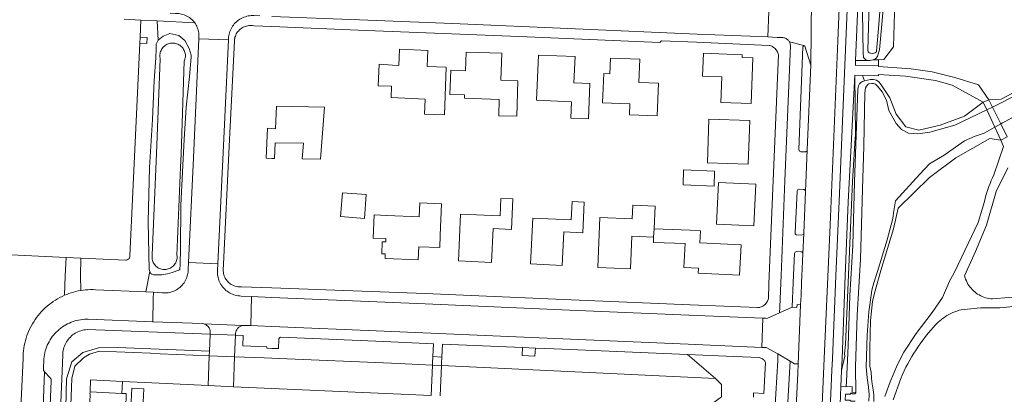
# Model space of a CAD drawing. Header units: metres. Extents: x 89888 to 94270, y 464165 to 468904.
# Tile 129 of 256: x 91811 to 92048, y 466472 to 466562. Entities that reach past the tile are written whole.
import ezdxf

# ---------------------------------------------------------------- set-up
doc = ezdxf.new("R2010")
doc.units = ezdxf.units.M
for name, color, linetype, lineweight in [('B_BEBOUWINGSGRENS_0', 251, 'CONTINUOUS', 13), ('B_TUSSENMUUR_0', 251, 'CONTINUOUS', 13), ('G_GRENS_ALGEMEEN_0', 251, 'CONTINUOUS', 13), ('K_KUNSTWERKGRENS_0', 251, 'CONTINUOUS', 13), ('K_KUNSTWERKGRENS_1', 251, 'CONTINUOUS', 13), ('T_CULTUURGRENS_0', 251, 'CONTINUOUS', 13), ('V_WEGGRENS_0', 251, 'CONTINUOUS', 13), ('W_WALBESCHERMING_LIJN_0', 251, 'CONTINUOUS', 13), ('W_WALBESCHERMING_LIJN_1', 251, 'CONTINUOUS', 13), ('W_WATERGRENS_0', 251, 'CONTINUOUS', 13)]:
    doc.layers.add(name, color=color, linetype=linetype, lineweight=lineweight)

# ---------------------------------------------------------------- blocks, each defined once
blk = doc.blocks.new('OGT_BLOK3_ACAD_1_FMEBLOCK23')
at = {"layer": 'B_BEBOUWINGSGRENS_0'}
blk.add_line((-5.48, 0.98), (-6.36, 1.03), dxfattribs=at)
blk.add_lwpolyline([(-6.36, -6.15), (-5.68, -6.18), (-5.5, -2.44), (1.29, -2.49), (0.99, -6.28), (5.36, -6.38), (6.36, 6.17), (-5.22, 6.38), (-5.48, 0.98)], dxfattribs=at)

msp = doc.modelspace()

# ---------------------------------------------------------------- linework, layer by layer
at = {"layer": 'B_BEBOUWINGSGRENS_0'}
for p, q in [((91987.54, 466552.43), (91984.97, 466552.53)), ((91828.24, 466472.11), (91835.92, 466471.78))]:
    msp.add_line(p, q, dxfattribs=at)
for points in [[(91897.52, 466545.74), (91900.72, 466545.62), (91900.62, 466542.88), (91908.76, 466542.55), (91908.62, 466538.93), (91913.4, 466538.75), (91913.85, 466550.17), (91909.3, 466550.35), (91909.45, 466554.25), (91902.6, 466554.52), (91902.45, 466550.6), (91900.92, 466550.66)], [(91918.44, 466549.33), (91914.94, 466549.45), (91914.73, 466543.65), (91918.23, 466543.52), (91918.2, 466542.72), (91926.6, 466542.42), (91926.46, 466538.54), (91930.78, 466538.39), (91931.08, 466546.95), (91927, 466547.09), (91927.23, 466553.54), (91918.6, 466553.84), (91918.44, 466549.33)], [(91948, 466537.81), (91948.36, 466546.28), (91944.52, 466546.44), (91944.79, 466552.74), (91935.98, 466553.11), (91935.52, 466542.24)], [(91951.43, 466541.66), (91957.95, 466541.4), (91957.85, 466538.78), (91964.56, 466538.51), (91964.87, 466546.35), (91960.16, 466546.54), (91960.38, 466552.13), (91953.29, 466552.41), (91953.14, 466548.62)], [(91984.97, 466552.53), (91984.99, 466553.17), (91975.65, 466553.56), (91975.42, 466548.03), (91976.58, 466547.98), (91980.1, 466547.85), (91979.87, 466541.73), (91987.14, 466541.47), (91987.54, 466552.43)], [(91900.92, 466550.66), (91897.72, 466550.91), (91897.52, 466545.74)], [(91953.14, 466548.62), (91951.71, 466548.67), (91951.43, 466541.66)], [(91935.52, 466542.24), (91943.97, 466541.88), (91943.8, 466537.98), (91948, 466537.81)], [(91976.59, 466527.23), (91986.43, 466526.87), (91986.82, 466537.35), (91976.98, 466537.72), (91976.59, 466527.23)], [(91871.9, 466535.46), (91870.93, 466535.51), (91870.59, 466528.35), (91871.9, 466528.28)], [(91978.34, 466525.21), (91970.89, 466525.5), (91970.75, 466521.92), (91978.21, 466521.63), (91978.34, 466525.21)], [(91978.82, 466512.44), (91987.78, 466512.03), (91988.24, 466522.05), (91979.27, 466522.45), (91978.82, 466512.44)], [(91888.47, 466514.27), (91894.22, 466513.85), (91894.64, 466519.6), (91888.9, 466520.03), (91888.47, 466514.27)], [(91899.54, 466514.56), (91896.52, 466514.67), (91896.28, 466509.09), (91899.32, 466509.03), (91899.29, 466508.2), (91898.44, 466508.23), (91898.33, 466505.32), (91899.18, 466505.29), (91899.13, 466504.18), (91907.11, 466503.87), (91907.23, 466507.03), (91912.29, 466506.83), (91912.4, 466509.83), (91912.7, 466517.35), (91907.47, 466517.56), (91907.34, 466514.25), (91899.54, 466514.56)], [(91916.79, 466503.61), (91924.76, 466503.26), (91925.11, 466511.39), (91929.54, 466511.19), (91929.86, 466518.53), (91926.96, 466518.66), (91926.78, 466514.44), (91917.28, 466514.85), (91916.79, 466503.61)], [(91934.1, 466502.91), (91941.74, 466502.53), (91942.14, 466510.6), (91946.66, 466510.37), (91947.02, 466517.73), (91944.12, 466517.88), (91943.9, 466513.47), (91934.65, 466513.93), (91934.1, 466502.91)], [(91963.85, 466511.35), (91964.08, 466516.81), (91958.65, 466517.04), (91958.51, 466513.71), (91950.75, 466514.04), (91950.24, 466502.01), (91958.1, 466501.68), (91958.43, 466509.6), (91963.69, 466509.37)], [(91974.82, 466507.97), (91974.96, 466510.88), (91972.47, 466510.99), (91963.85, 466511.35)], [(91963.69, 466509.37), (91963.67, 466508.07), (91971.25, 466507.78), (91970.96, 466502.05), (91974.46, 466501.88), (91974.4, 466500.68), (91984.35, 466500.19), (91984.71, 466507.48), (91974.82, 466507.97)], [(91829.07, 466445.15), (91829.68, 466457.6), (91828.86, 466457.66), (91829.02, 466461.17), (91827.84, 466461.22), (91828.29, 466471.69), (91828.22, 466471.7), (91828.24, 466472.11)], [(91835.92, 466471.78), (91836.96, 466471.74), (91836.81, 466468.25), (91838.08, 466468.19), (91838.29, 466473.02), (91841.15, 466472.89), (91840.95, 466468.07), (91842.2, 466468.02), (91849.58, 466467.66), (91849.34, 466460.29), (91849.22, 466457.56)]]:
    msp.add_lwpolyline(points, dxfattribs=at)
at = {"layer": 'B_TUSSENMUUR_0'}
msp.add_line((91963.69, 466509.37), (91963.85, 466511.35), dxfattribs=at)
at = {"layer": 'G_GRENS_ALGEMEEN_0'}
msp.add_lwpolyline([(92044.2, 466542.39), (92047.17, 466542.52), (92055.93, 466547.2), (92059.96, 466549.16), (92063.05, 466549.96), (92065.45, 466549.99)], dxfattribs=at)
at = {"layer": 'K_KUNSTWERKGRENS_0'}
for p, q in [((92008.49, 466469.16), (92008.67, 466473.38)), ((92008.67, 466473.38), (92009.95, 466473.39))]:
    msp.add_line(p, q, dxfattribs=at)
for points in [[(92011.29, 466471.65), (92011.29, 466471.85), (92010.99, 466471.84), (92010.99, 466471.58), (92009.76, 466471.59), (92009.73, 466470.18), (92010.94, 466470.16), (92010.93, 466470.02), (92011.05, 466470.02), (92011.05, 466469.87), (92012.14, 466469.87)], [(92012.3, 466472.02), (92011.39, 466472.03), (92011.39, 466473.38), (92009.95, 466473.39)], [(92012.3, 466472.02), (92012.31, 466471.85), (92012.14, 466471.85), (92012.14, 466471.66), (92011.29, 466471.65)]]:
    msp.add_lwpolyline(points, dxfattribs=at)
at = {"layer": 'K_KUNSTWERKGRENS_1'}
for p, q in [((92042.88, 466541.76), (92044.2, 466542.39)), ((92042.88, 466541.76), (92043.72, 466539.95)), ((92045.09, 466540.6), (92044.2, 466542.39)), ((92047.08, 466536.56), (92045.09, 466540.6)), ((92043.72, 466539.95), (92045.66, 466535.75)), ((92045.66, 466535.75), (92047.11, 466532.62)), ((92048.62, 466533.47), (92047.08, 466536.56)), ((92048.62, 466533.47), (92047.11, 466532.62)), ((91856.91, 466480.83), (91856.62, 466473.64)), ((91856.91, 466480.83), (91862.98, 466480.58)), ((91862.69, 466473.37), (91862.98, 466480.58)), ((91910.58, 466479.14), (91910.56, 466478.59)), ((91910.65, 466480.6), (91910.58, 466479.14)), ((91910.65, 466480.6), (91912.8, 466480.51)), ((91912.7, 466478.5), (91912.73, 466479.07)), ((91912.73, 466479.07), (91912.8, 466480.51)), ((91910.56, 466478.59), (91910.22, 466471.25)), ((91912.37, 466471.16), (91912.7, 466478.5))]:
    msp.add_line(p, q, dxfattribs=at)
at = {"layer": 'T_CULTUURGRENS_0'}
for p, q in [((91844.64, 466556.7), (91844.35, 466561.35)), ((92016.36, 466551.94), (92017.69, 466551.99)), ((91841.68, 466496.15), (91842.6, 466501.05)), ((91910.58, 466479.14), (91910.56, 466478.59)), ((91971.85, 466481.11), (91978.51, 466475.35))]:
    msp.add_line(p, q, dxfattribs=at)
for points in [[(92019.34, 466569.56), (92017.93, 466554.38), (92017.82, 466553.87), (92017.66, 466553.35)], [(92015.12, 466551.8), (92014.62, 466552.09), (92014.14, 466552.55), (92014.02, 466553.59), (92013.9, 466563.45)], [(91844.64, 466556.7), (91845.81, 466557.64), (91847.4, 466558.28), (91849.59, 466557.8), (91851.04, 466556.61), (91852.07, 466554.71), (91852.55, 466553.13), (91852.52, 466552.65), (91852.13, 466547.96), (91851.36, 466540.56), (91850.89, 466532.82), (91850.45, 466525.02), (91850.07, 466516.91), (91849.97, 466506.64), (91849.92, 466502.84), (91849.81, 466501.59), (91849.57, 466501.39), (91848.01, 466500.84), (91847.39, 466500.65), (91846.86, 466500.49), (91845.48, 466500.24), (91844.2, 466500.25), (91844, 466500.26), (91843.49, 466500.29), (91843.06, 466500.4), (91842.82, 466500.57), (91842.6, 466501.05)], [(91842.6, 466501.05), (91842.43, 466501.59), (91842.21, 466513.01), (91842.52, 466526.1), (91843.24, 466537.6), (91843.66, 466547.03), (91844.04, 466552.47), (91844.16, 466554.53), (91844.13, 466555.75), (91844.64, 466556.7)], [(92017.66, 466553.35), (92017.48, 466552.8), (92017.08, 466552.3), (92016.83, 466552.12), (92016.36, 466551.94)], [(92012.23, 466551.78), (92013.17, 466551.82), (92015.12, 466551.8)], [(92016.36, 466551.94), (92015.7, 466551.82), (92015.12, 466551.8)], [(92014.39, 466546.93), (92015.82, 466547.21), (92016.53, 466547.23), (92017.23, 466547.05), (92017.82, 466546.7), (92018.21, 466546.24), (92020.41, 466542.81), (92021.95, 466538.87), (92024.26, 466535.84), (92027.44, 466535.07), (92032.57, 466536.28), (92038.36, 466538.42), (92042.88, 466541.76)], [(92047.11, 466532.62), (92044.44, 466533.05), (92036.31, 466528.39), (92029.99, 466523.64), (92022.48, 466516.3), (92021.33, 466511.32), (92018.28, 466501.32), (92016.73, 466495.86), (92016.29, 466493.85), (92015.79, 466489.27), (92015.66, 466482.55), (92015.67, 466478.31), (92015.93, 466476.88), (92016.04, 466475.32), (92016.21, 466474.03), (92016.43, 466472.61), (92016.58, 466471.42), (92016.61, 466469.95), (92016.6, 466469.82)], [(91821.28, 466425.13), (91821.64, 466434.1), (91822.62, 466475.27), (91823.9, 466479.39), (91826.55, 466481.59), (91830.29, 466482.74), (91834.86, 466482.81), (91856.95, 466481.94)]]:
    msp.add_lwpolyline(points, dxfattribs=at)
at = {"layer": 'V_WEGGRENS_0'}
for p, q in [((92001.42, 466550.66), (92001.64, 466566.7)), ((91836.44, 466561.71), (91840.49, 466561.54)), ((91991.16, 466557.47), (91991.39, 466563.58)), ((91840.28, 466557.39), (91840.49, 466561.54)), ((91840.49, 466561.54), (91844.35, 466561.35)), ((91844.35, 466561.35), (91853.39, 466560.9)), ((91840.2, 466556), (91840.28, 466557.39)), ((91854.37, 466557.05), (91861.49, 466556.76)), ((91993.37, 466557.38), (91991.16, 466557.47)), ((91996.34, 466556.26), (91999.74, 466555.38)), ((92001.42, 466550.66), (92000.57, 466530.31)), ((92012.18, 466550.64), (92012.23, 466551.78)), ((92017.73, 466550.72), (92012.18, 466550.64)), ((92017.69, 466551.99), (92017.73, 466550.72)), ((92017.73, 466550.38), (92017.73, 466550.72)), ((92013.89, 466548.23), (92012.05, 466548.29)), ((92014.39, 466546.93), (92013.89, 466548.23)), ((92035.43, 466545.89), (92042.88, 466541.76)), ((92000.17, 466520.33), (92000.57, 466530.31)), ((91999.53, 466505.31), (91999.75, 466510.31)), ((91822.48, 466504.45), (91826.04, 466504.29)), ((91851.91, 466503.22), (91858.95, 466502.91)), ((91843.47, 466496.07), (91841.68, 466496.15)), ((91866.88, 466488.06), (91867.08, 466495.07)), ((91867.08, 466495.07), (91871.9, 466494.86)), ((91999, 466493.1), (91998.4, 466478.85)), ((91993.93, 466491.14), (91997.01, 466492.5)), ((91855.59, 466488.48), (91864.85, 466488.08)), ((91989.71, 466482.84), (91989.93, 466489.84)), ((91989.93, 466489.84), (91990.57, 466489.82)), ((91857.12, 466486.03), (91856.95, 466481.94)), ((91857.12, 466486.03), (91863.2, 466485.73)), ((91862.98, 466480.58), (91863.2, 466485.73)), ((91910.78, 466483.72), (91910.65, 466480.6)), ((91912.8, 466480.51), (91912.92, 466483.63)), ((91912.92, 466483.63), (91932.19, 466482.8)), ((91856.95, 466481.94), (91856.91, 466480.83)), ((91932.19, 466482.8), (91935.26, 466482.66)), ((91990.69, 466482.8), (91989.71, 466482.84)), ((91990.69, 466482.8), (91993.55, 466481.29)), ((91993.55, 466481.29), (91996.46, 466479.55)), ((92008.84, 466477.27), (92008.95, 466480.05)), ((91817.31, 466476.99), (91813.91, 466394.21)), ((92008.84, 466477.27), (92008.67, 466473.38))]:
    msp.add_line(p, q, dxfattribs=at)
for points in [[(92004.68, 466480.14), (92006.12, 466512.29), (92007.93, 466556.56), (92008.99, 466581.94), (92009.69, 466597.6), (92010.38, 466614.81), (92011.2, 466644.48), (92011.44, 466659.78), (92011.32, 466683.25), (92010.57, 466709.04)], [(92006.63, 466480.1), (92007.48, 466500), (92008.26, 466518), (92011.19, 466587.18), (92012.38, 466615.04), (92012.56, 466619.74), (92013.22, 466646.4), (92013.31, 466673.78), (92013.11, 466685.34), (92012.72, 466698.4), (92012.52, 466706.66)], [(92012.23, 466551.78), (92013.69, 466587.45), (92014.32, 466592.82)], [(92014.32, 466592.82), (92017.85, 466592.49), (92021.56, 466592.14), (92026.02, 466587.94), (92025.76, 466580.85), (92022.87, 466574.28), (92021.56, 466563.25), (92021.3, 466555.11), (92019.04, 466552.04), (92017.69, 466551.99)], [(91853.39, 466560.9), (91853.17, 466561.18), (91852.94, 466561.45), (91852.69, 466561.69), (91852.42, 466561.92), (91852.14, 466562.14), (91851.85, 466562.33), (91851.54, 466562.51), (91851.22, 466562.66), (91850.9, 466562.79), (91850.56, 466562.9), (91850.22, 466562.99), (91849.88, 466563.06), (91849.52, 466563.1), (91849.17, 466563.12), (91848.82, 466563.12), (91847.51, 466563.18)], [(91861.84, 466558.78), (91861.97, 466559.11), (91862.12, 466559.43), (91862.29, 466559.75), (91862.48, 466560.05), (91862.69, 466560.34), (91862.92, 466560.61), (91863.16, 466560.88), (91863.41, 466561.12), (91863.69, 466561.35), (91863.97, 466561.57), (91864.27, 466561.76), (91864.58, 466561.94), (91864.9, 466562.1), (91865.23, 466562.23), (91865.57, 466562.35), (91865.91, 466562.45), (91866.26, 466562.52), (91866.61, 466562.57), (91866.96, 466562.6), (91867.32, 466562.61), (91867.68, 466562.6), (91869.01, 466562.55)], [(91871.9, 466562.43), (91893.03, 466561.59), (91915.32, 466560.67), (91944.91, 466559.41), (91974.12, 466558.17), (91991.16, 466557.47)], [(91853.39, 466560.9), (91853.57, 466560.63), (91853.74, 466560.34), (91853.89, 466560.05), (91854.02, 466559.74), (91854.13, 466559.43), (91854.23, 466559.11), (91854.3, 466558.79), (91854.35, 466558.46), (91854.39, 466558.13), (91854.4, 466557.8), (91854.39, 466557.47), (91854.37, 466557.05)], [(91863.72, 466558.68), (91863.9, 466558.9), (91864.1, 466559.11), (91864.32, 466559.31), (91864.55, 466559.49), (91864.79, 466559.65), (91865.05, 466559.79), (91865.31, 466559.91), (91865.58, 466560.02), (91865.86, 466560.1), (91866.15, 466560.16), (91866.43, 466560.21), (91866.72, 466560.22), (91867.01, 466560.22), (91867.3, 466560.2), (91867.59, 466560.15), (91871.9, 466559.98)], [(91871.9, 466559.98), (91892.64, 466559.12), (91915.07, 466558.23), (91933.27, 466557.47), (91965.19, 466556.15), (91965.56, 466556.57), (91973.97, 466556.24), (91991.41, 466555.45), (91991.64, 466555.39), (91991.87, 466555.31), (91992.09, 466555.22), (91992.3, 466555.1), (91992.49, 466554.97), (91992.68, 466554.82), (91992.86, 466554.66)], [(91840.2, 466556), (91841.92, 466555.91), (91841.98, 466557.33), (91840.28, 466557.39)], [(91854.37, 466557.05), (91853.07, 466528.4), (91851.91, 466503.22)], [(91861.54, 466498.45), (91861.35, 466498.64), (91861.17, 466498.84), (91861.01, 466499.05), (91860.85, 466499.27), (91860.72, 466499.51), (91860.6, 466499.75), (91860.5, 466500), (91860.41, 466500.29), (91860.33, 466500.58), (91860.28, 466500.88), (91860.26, 466501.18), (91860.25, 466501.48), (91860.32, 466502.86), (91861.68, 466531.18), (91862.93, 466556.5), (91862.93, 466556.62), (91862.95, 466556.75), (91862.96, 466556.87), (91862.98, 466556.99), (91863.01, 466557.11), (91863.08, 466557.39), (91863.17, 466557.67), (91863.28, 466557.93), (91863.4, 466558.19), (91863.55, 466558.44), (91863.72, 466558.68)], [(91861.49, 466556.76), (91861.51, 466557.17), (91861.54, 466557.5), (91861.59, 466557.83), (91861.65, 466558.15), (91861.74, 466558.47), (91861.84, 466558.78)], [(91993.37, 466557.38), (91994.55, 466557.33), (91994.75, 466557.32), (91994.95, 466557.29), (91995.15, 466557.24), (91995.34, 466557.17), (91995.52, 466557.08), (91995.7, 466556.97), (91995.85, 466556.86), (91995.99, 466556.72), (91996.12, 466556.58), (91996.24, 466556.42), (91996.34, 466556.26)], [(91826.04, 466504.29), (91836.74, 466503.79), (91836.89, 466503.8), (91837.04, 466503.83), (91837.18, 466503.89), (91837.31, 466503.96), (91837.43, 466504.04), (91837.54, 466504.15), (91837.63, 466504.27), (91837.71, 466504.4), (91837.77, 466504.53), (91837.81, 466504.68), (91837.82, 466504.83), (91840.2, 466556)], [(91858.95, 466502.91), (91860.29, 466531.37), (91861.49, 466556.76)], [(91992.86, 466554.66), (91993.02, 466554.49), (91993.17, 466554.3), (91993.3, 466554.1), (91993.41, 466553.89), (91993.51, 466553.67), (91993.59, 466553.45), (91993.65, 466553.22), (91992.37, 466522.94), (91991.45, 466500), (91991.37, 466498), (91991.25, 466494.58), (91991.19, 466494.35), (91991.12, 466494.14), (91991.03, 466493.93), (91990.92, 466493.73), (91990.79, 466493.53), (91990.65, 466493.35), (91990.49, 466493.18), (91990.32, 466493.03)], [(91996.34, 466556.26), (91996.42, 466556.08), (91996.48, 466555.9), (91996.53, 466555.71), (91996.55, 466555.52), (91996.56, 466555.32), (91995.24, 466522.97), (91994.3, 466500), (91994.23, 466498.36), (91993.99, 466492.51), (91993.93, 466491.14)], [(92000.57, 466530.31), (92000.56, 466530.22), (92000.53, 466530.13), (92000.48, 466530.04), (92000.41, 466529.97), (92000.33, 466529.92), (92000.24, 466529.88), (92000.15, 466529.86), (92000.05, 466529.86), (92000, 466529.86), (91999.05, 466529.89), (91998.7, 466530.05), (91998.56, 466530.41), (91999.57, 466555.08), (91999.74, 466555.38)], [(91999.74, 466555.38), (92000, 466555.26), (92001.42, 466550.66)], [(92044.2, 466542.39), (92041.72, 466545.96), (92036.07, 466547.75), (92030.64, 466549.12), (92025.58, 466549.79), (92017.73, 466550.38)], [(92012.05, 466548.29), (92012.16, 466533.79), (92012.12, 466533.2), (92011.49, 466522.75), (92009.78, 466483.54), (92009.59, 466481.28), (92009.63, 466480.72), (92008.84, 466477.27)], [(92008.95, 466480.05), (92009.72, 466500), (92010.41, 466517.71), (92012.05, 466548.29)], [(92013.89, 466548.23), (92017.74, 466548.1), (92017.74, 466548.44)], [(92017.74, 466548.44), (92024.24, 466548.04), (92031.39, 466547.01), (92035.43, 466545.89)], [(92009.95, 466473.39), (92010.02, 466474.65), (92010.45, 466483.24), (92010.87, 466495.3), (92011.59, 466507.29), (92011.98, 466522.66), (92012.53, 466538.27), (92012.75, 466544.93), (92012.95, 466545.72), (92013.16, 466546.24), (92013.46, 466546.54), (92013.9, 466546.78), (92014.39, 466546.93)], [(92047.11, 466532.62), (92047.73, 466531.12), (92045.46, 466524.31), (92045.13, 466523.63), (92044.82, 466522.94), (92044.52, 466522.24), (92044.25, 466521.54), (92043.99, 466520.83), (92043.76, 466520.11), (92043.55, 466519.38), (92043.35, 466518.65), (92043.18, 466517.92), (92041.68, 466512.85), (92036.05, 466501.09), (92035.47, 466500), (92034.89, 466498.91), (92033.08, 466494.82), (92030.62, 466491.22), (92026.74, 466486.2), (92023.83, 466481.67), (92022.28, 466478.74), (92020.54, 466474.51), (92019.27, 466471.01)], [(92048.84, 466525.99), (92046.01, 466520.3), (92043.7, 466512.25), (92041.04, 466505.89), (92038.4, 466500), (92038.52, 466499.59), (92038.66, 466499.2), (92038.83, 466498.81), (92039.01, 466498.43), (92039.22, 466498.06), (92039.45, 466497.71), (92039.7, 466497.36), (92039.96, 466497.04), (92040.25, 466496.72), (92040.55, 466496.43), (92040.87, 466496.15), (92041.2, 466495.89), (92041.55, 466495.65), (92041.91, 466495.43), (92042.28, 466495.23), (92042.66, 466495.06), (92043.05, 466494.9), (92043.46, 466494.77), (92043.86, 466494.66), (92044.27, 466494.57), (92044.69, 466494.51), (92045.11, 466494.47), (92052.98, 466495.14)], [(91999.75, 466510.31), (91999.6, 466509.97), (91999.22, 466509.82), (91998.03, 466509.87), (91997.95, 466509.9), (91997.87, 466509.94), (91997.81, 466510), (91997.76, 466510.07), (91997.72, 466510.15), (91997.7, 466510.24), (91997.71, 466510.38), (91998.15, 466520.39), (91998.29, 466520.75), (91998.67, 466520.87), (91999.67, 466520.83), (91999.74, 466520.82), (91999.82, 466520.8), (91999.89, 466520.77), (91999.96, 466520.73), (92000.02, 466520.68), (92000.17, 466520.33)], [(92000.17, 466520.33), (92000, 466516.31), (91999.75, 466510.31)], [(91804.22, 466505.34), (91822.48, 466504.45)], [(91997.01, 466492.5), (91997.25, 466498.43), (91997.54, 466505.39), (91997.69, 466505.76), (91998.05, 466505.87), (91999.06, 466505.84), (91999.16, 466505.81), (91999.26, 466505.77), (91999.35, 466505.7), (91999.43, 466505.62), (91999.48, 466505.53), (91999.52, 466505.42), (91999.53, 466505.31)], [(91999.53, 466505.31), (91999.3, 466500), (91999.23, 466498.35), (91999.1, 466495.27), (91999, 466493.1)], [(91822.48, 466504.45), (91822.29, 466500), (91822.1, 466495.35)], [(91826, 466496.49), (91825.92, 466500), (91826.04, 466504.29)], [(91851.91, 466503.22), (91851.83, 466501.49), (91851.82, 466501.19), (91851.79, 466500.89), (91851.75, 466500.59), (91851.69, 466500.29), (91851.61, 466500), (91851.5, 466499.66), (91851.37, 466499.32), (91851.22, 466498.99), (91851.04, 466498.68), (91850.85, 466498.38), (91850.64, 466498.09), (91850.4, 466497.81), (91850.16, 466497.55), (91849.89, 466497.3), (91849.61, 466497.08), (91849.32, 466496.87), (91849.01, 466496.68), (91848.69, 466496.51), (91848.37, 466496.36), (91848.03, 466496.23), (91847.68, 466496.13), (91847.33, 466496.04), (91846.98, 466495.98), (91846.62, 466495.95), (91846.26, 466495.93), (91845.9, 466495.94), (91845.54, 466495.97), (91843.47, 466496.07)], [(91858.95, 466502.91), (91858.88, 466501.41), (91858.87, 466501.13), (91858.86, 466500.85), (91858.87, 466500.56), (91858.9, 466500.28), (91858.94, 466500), (91859.01, 466499.64), (91859.1, 466499.28), (91859.22, 466498.93), (91859.36, 466498.59), (91859.52, 466498.26), (91859.7, 466497.93), (91859.91, 466497.63), (91860.13, 466497.33), (91860.37, 466497.05)], [(91871.9, 466497.13), (91864.66, 466497.4), (91864.36, 466497.38), (91864.05, 466497.38), (91863.74, 466497.41), (91863.44, 466497.46), (91863.14, 466497.54), (91862.85, 466497.64), (91862.56, 466497.76), (91862.29, 466497.9), (91862.02, 466498.06), (91861.77, 466498.24), (91861.54, 466498.45)], [(91822.1, 466495.35), (91821.53, 466495.09), (91820.98, 466494.81), (91820.44, 466494.51), (91819.91, 466494.19), (91819.39, 466493.85), (91818.88, 466493.5), (91818.39, 466493.12), (91817.91, 466492.73), (91817.45, 466492.32), (91817.01, 466491.89), (91816.58, 466491.44), (91816.16, 466490.98), (91815.77, 466490.51), (91815.39, 466490.01), (91815.03, 466489.51), (91814.7, 466488.99), (91814.38, 466488.46), (91814.08, 466487.92), (91813.8, 466487.37), (91813.54, 466486.81), (91813.3, 466486.23), (91813.09, 466485.66), (91812.89, 466485.07), (91812.72, 466484.47), (91812.57, 466483.87), (91812.45, 466483.27), (91812.34, 466482.66), (91812.26, 466482.04), (91812.2, 466481.43), (91812.17, 466480.81), (91812.16, 466480.19), (91811.3, 466461.46)], [(91822.1, 466495.35), (91822.63, 466495.57), (91823.18, 466495.77), (91823.73, 466495.96), (91824.29, 466496.12), (91824.86, 466496.27), (91825.43, 466496.39), (91826, 466496.49)], [(91841.68, 466496.15), (91829.55, 466496.69), (91828.96, 466496.71), (91828.36, 466496.71), (91827.77, 466496.69), (91827.18, 466496.65), (91826.59, 466496.58), (91826, 466496.49)], [(91843.3, 466489), (91843.43, 466494.52), (91843.47, 466496.07)], [(91860.37, 466497.05), (91860.62, 466496.79), (91860.89, 466496.54), (91861.18, 466496.32), (91861.48, 466496.11), (91861.79, 466495.92), (91862.11, 466495.75), (91862.45, 466495.6), (91862.79, 466495.47), (91863.14, 466495.37), (91863.49, 466495.29), (91863.85, 466495.23), (91864.22, 466495.19), (91864.58, 466495.18), (91867.08, 466495.07)], [(91990.32, 466493.03), (91990.14, 466492.89), (91989.95, 466492.77), (91989.75, 466492.66), (91989.54, 466492.57), (91989.32, 466492.5), (91989.1, 466492.45), (91988.87, 466492.41), (91988.64, 466492.4), (91972.48, 466493.06), (91943.9, 466494.26), (91908.8, 466495.75), (91871.9, 466497.13)], [(91871.9, 466494.86), (91908.77, 466493.29), (91943.58, 466491.82), (91972.18, 466490.58), (91989.93, 466489.84)], [(91999, 466493.1), (91998.15, 466493.13), (91998.08, 466492.43), (91997.01, 466492.5)], [(92053.27, 466493.02), (92046.88, 466492.36), (92042.23, 466492.33), (92037.59, 466491.89), (92037.08, 466491.75), (92036.57, 466491.58), (92036.08, 466491.4), (92035.59, 466491.19), (92035.1, 466490.97), (92034.63, 466490.72), (92034.17, 466490.46), (92033.72, 466490.17), (92033.28, 466489.87), (92032.85, 466489.55), (92032.44, 466489.21), (92032.04, 466488.86), (92031.66, 466488.49), (92031.29, 466488.11), (92030.94, 466487.71), (92030.29, 466486.97), (92029.66, 466486.22), (92029.05, 466485.46), (92028.46, 466484.68), (92027.88, 466483.89), (92027.32, 466483.09), (92026.77, 466482.27), (92026.24, 466481.45), (92025.74, 466480.61), (92025.25, 466479.76), (92024.77, 466478.91), (92024.32, 466478.04), (92023.89, 466477.16), (92023.47, 466476.28), (92023.07, 466475.38), (92021.23, 466470.24)], [(91990.57, 466489.82), (91990.89, 466489.79), (91993.93, 466491.14)], [(91824.18, 466489.04), (91823.73, 466488.88), (91823.29, 466488.69), (91822.85, 466488.49), (91822.42, 466488.26), (91822.01, 466488.01), (91821.61, 466487.75), (91821.21, 466487.47), (91820.84, 466487.16), (91820.48, 466486.85), (91820.13, 466486.51), (91819.8, 466486.16), (91819.48, 466485.8), (91819.18, 466485.42), (91818.9, 466485.03), (91818.64, 466484.62), (91818.4, 466484.2), (91818.17, 466483.78), (91817.97, 466483.34), (91817.79, 466482.89), (91817.63, 466482.44), (91817.49, 466481.98), (91817.37, 466481.51), (91817.27, 466481.04), (91817.19, 466480.56), (91817.14, 466480.08), (91817.04, 466477.69), (91817.05, 466477.56), (91817.07, 466477.43), (91817.1, 466477.31), (91817.16, 466477.2), (91817.23, 466477.09), (91817.31, 466476.99)], [(91824.18, 466489.04), (91824.62, 466489.18), (91825.06, 466489.3), (91825.51, 466489.4), (91825.96, 466489.48), (91826.42, 466489.54), (91826.88, 466489.58), (91827.33, 466489.59), (91827.79, 466489.59), (91843.26, 466489.01), (91843.3, 466489)], [(91855.59, 466488.48), (91855.18, 466488.55), (91843.3, 466489)], [(91857.12, 466486.03), (91857.15, 466486.31), (91857.15, 466486.52), (91857.13, 466486.72), (91857.09, 466486.93), (91857.03, 466487.12), (91856.96, 466487.32), (91856.86, 466487.5), (91856.75, 466487.67), (91856.62, 466487.83), (91856.48, 466487.98), (91856.32, 466488.12), (91856.15, 466488.23), (91855.97, 466488.34), (91855.78, 466488.42), (91855.59, 466488.48)], [(91819.38, 466425.21), (91819.8, 466435.47), (91821.67, 466480.96), (91821.68, 466481.33), (91821.72, 466481.7), (91821.78, 466482.07), (91821.86, 466482.44), (91821.96, 466482.8), (91822.09, 466483.15), (91822.23, 466483.49), (91822.4, 466483.83), (91822.58, 466484.15), (91822.79, 466484.46), (91823.01, 466484.76), (91823.25, 466485.05), (91823.51, 466485.32), (91823.78, 466485.57), (91824.07, 466485.81), (91824.37, 466486.03), (91824.68, 466486.23), (91825.01, 466486.42), (91825.34, 466486.58), (91825.69, 466486.72)], [(91825.69, 466486.72), (91826.05, 466486.85), (91826.42, 466486.95), (91826.79, 466487.03), (91827.17, 466487.08), (91827.56, 466487.12), (91857.12, 466486.03)], [(91863.2, 466485.73), (91863.23, 466486.14), (91863.24, 466486.33), (91863.28, 466486.52), (91863.33, 466486.71), (91863.4, 466486.89), (91863.49, 466487.07), (91863.59, 466487.23), (91863.71, 466487.39), (91863.84, 466487.53), (91863.98, 466487.66), (91864.14, 466487.78), (91864.3, 466487.88), (91864.48, 466487.97), (91864.66, 466488.03), (91864.85, 466488.08)], [(91864.85, 466488.08), (91865.24, 466488.13), (91866.88, 466488.06)], [(91866.88, 466488.06), (91868.45, 466487.99), (91871.9, 466487.85)], [(91871.9, 466487.85), (91898.91, 466486.7), (91939.93, 466484.95), (91972.02, 466483.59), (91989.71, 466482.84)], [(91863.2, 466485.73), (91865.01, 466485.66), (91864.93, 466483.19), (91870.7, 466482.97), (91870.71, 466482.64), (91871.9, 466482.59)], [(91871.9, 466482.59), (91873.53, 466482.53), (91873.63, 466484.78), (91873.64, 466484.89), (91873.67, 466484.99), (91873.72, 466485.08), (91873.8, 466485.16), (91873.88, 466485.22), (91873.98, 466485.26), (91874.09, 466485.27), (91898.83, 466484.23), (91910.78, 466483.72)], [(91932.19, 466482.8), (91932.09, 466480.85), (91935.13, 466480.74), (91935.26, 466482.66)], [(91935.26, 466482.66), (91939.79, 466482.47), (91971.85, 466481.11)], [(91993.55, 466481.29), (91993.49, 466479.68), (91992.12, 466455.66), (91991.84, 466452.16), (91991.55, 466448.67), (91991.24, 466445.18), (91990.91, 466441.7), (91990.56, 466438.21), (91990.19, 466434.73), (91989.8, 466431.25), (91989.39, 466427.77), (91988.96, 466424.29), (91988.51, 466420.82), (91987.12, 466411.23)], [(91963.51, 466266.64), (91965.79, 466275.19), (91970.36, 466293.31), (91971.33, 466297.03), (91973.62, 466304.83), (91981.07, 466330.72), (91987.72, 466354.06), (91992.19, 466372.18), (91993.77, 466378.89), (91996.85, 466393.74), (91998.92, 466406.65), (92000.62, 466419.19), (92001.72, 466429.23), (92002.72, 466440.57), (92003.29, 466448.37), (92003.72, 466458.02), (92004.68, 466480.14)], [(91971.85, 466481.11), (91982.93, 466480.63), (91989.11, 466480.36), (91989.3, 466480.31), (91989.48, 466480.25), (91989.66, 466480.16), (91989.83, 466480.07), (91989.99, 466479.95)], [(91989.99, 466479.95), (91990.13, 466479.82), (91990.26, 466479.68), (91990.38, 466479.52), (91990.48, 466479.36), (91990.57, 466479.18), (91990.15, 466471.76), (91987.72, 466471.88), (91987.65, 466470.87)], [(91993.83, 466441.65), (91994.14, 466444.31), (91994.66, 466449.94), (91995.13, 466455.57), (91996.46, 466479.55)], [(91998.4, 466478.85), (91998.3, 466476.62), (91997.28, 466455.43), (91997.17, 466454.42), (91997.05, 466453.42), (91996.91, 466452.42), (91996.75, 466451.43), (91996.58, 466450.44), (91996.38, 466449.45), (91995.58, 466445.48), (91994.86, 466441.5)], [(91996.46, 466479.55), (91997.55, 466478.9), (91998.4, 466478.85)], [(92006.63, 466480.1), (92006.51, 466477.36), (92005.3, 466449.26), (92005.11, 466446.03), (92004.9, 466442.79), (92004.66, 466439.57), (92004.4, 466436.34), (92004.11, 466433.11), (92003.8, 466429.89), (92003.47, 466426.67)], [(91813.91, 466394.21), (91815.43, 466395.54), (91815.53, 466395.65), (91815.61, 466395.76), (91815.67, 466395.89), (91815.71, 466396.02), (91815.73, 466396.16), (91815.72, 466396.29), (91818.91, 466474.77), (91818.91, 466474.9), (91818.9, 466475.03), (91818.87, 466475.16), (91818.82, 466475.28), (91818.75, 466475.4), (91818.66, 466475.5), (91817.31, 466476.99)]]:
    msp.add_lwpolyline(points, dxfattribs=at)
at = {"layer": 'W_WALBESCHERMING_LIJN_0'}
for p, q in [((91856.91, 466480.83), (91845.1, 466481.32)), ((91910.56, 466478.59), (91910.56, 466478.59)), ((91910.56, 466478.59), (91912.7, 466478.5)), ((91836.05, 466474.62), (91835.92, 466471.78)), ((91844.84, 466474.2), (91836.05, 466474.62)), ((91856.62, 466473.64), (91844.84, 466474.2)), ((91871.9, 466472.96), (91862.69, 466473.37)), ((91910.22, 466471.25), (91871.9, 466472.96))]:
    msp.add_line(p, q, dxfattribs=at)
for points in [[(91850.02, 466526.18), (91850.15, 466529.25), (91850.88, 466551.66), (91850.98, 466551.9), (91851.06, 466552.16), (91851.12, 466552.42), (91851.15, 466552.68), (91851.16, 466552.95), (91851.15, 466553.22), (91851.11, 466553.48), (91851.05, 466553.74), (91850.97, 466554), (91850.87, 466554.25), (91850.74, 466554.48), (91850.6, 466554.71), (91850.43, 466554.92), (91850.25, 466555.11), (91850.05, 466555.29), (91849.84, 466555.46), (91849.62, 466555.6), (91849.38, 466555.72), (91849.13, 466555.82), (91848.88, 466555.9), (91848.62, 466555.96), (91848.35, 466555.99), (91848.08, 466556), (91847.82, 466555.99), (91847.55, 466555.96), (91847.29, 466555.9), (91847.04, 466555.82), (91846.79, 466555.71), (91846.55, 466555.59), (91846.33, 466555.44), (91846.12, 466555.28), (91845.92, 466555.1), (91845.74, 466554.9), (91845.58, 466554.69), (91845.43, 466554.47), (91845.31, 466554.23), (91845.21, 466553.98), (91845.13, 466553.72), (91845.07, 466553.46), (91845.04, 466553.2), (91845.02, 466552.93), (91845.04, 466552.66), (91845.07, 466552.4), (91845.13, 466552.14), (91844.24, 466529.48), (91843.19, 466505.09), (91843.16, 466504.83), (91843.14, 466504.56), (91843.16, 466504.29), (91843.19, 466504.02), (91843.25, 466503.76), (91843.33, 466503.51), (91843.44, 466503.26), (91843.57, 466503.02), (91843.71, 466502.8), (91843.88, 466502.59), (91844.06, 466502.39), (91844.26, 466502.21), (91844.48, 466502.05), (91844.71, 466501.91), (91844.95, 466501.8), (91845.2, 466501.7), (91845.46, 466501.63), (91845.72, 466501.58), (91845.99, 466501.55), (91846.26, 466501.55), (91846.53, 466501.57), (91846.79, 466501.61), (91847.05, 466501.68), (91847.3, 466501.77), (91847.55, 466501.88), (91847.78, 466502.02), (91848, 466502.17), (91848.2, 466502.35), (91848.39, 466502.54), (91848.56, 466502.74), (91848.72, 466502.97), (91848.85, 466503.2), (91848.96, 466503.45), (91849.05, 466503.7), (91849.11, 466503.96), (91849.15, 466504.22), (91849.17, 466504.49), (91849.16, 466504.76), (91849.13, 466505.03), (91850.02, 466526.18)], [(91845.1, 466481.32), (91842.81, 466481.41), (91830.48, 466481.96), (91828.13, 466481.22), (91826.69, 466480.32), (91824.58, 466478.28), (91823.91, 466475.31), (91821.96, 466423.86), (91820.84, 466395.65)], [(91862.98, 466480.58), (91870.05, 466480.28), (91871.9, 466480.21)], [(91871.9, 466480.21), (91873.66, 466480.14), (91900.67, 466479.02), (91910.56, 466478.59)], [(91912.7, 466478.5), (91912.7, 466478.5), (91978.51, 466475.35)], [(91828.24, 466472.11), (91828.35, 466474.99), (91836.05, 466474.62)], [(91978.51, 466475.35), (91980.02, 466473.89), (91979.99, 466470.95), (91976.08, 466468.07), (91960.86, 466468.84)]]:
    msp.add_lwpolyline(points, dxfattribs=at)
at = {"layer": 'W_WALBESCHERMING_LIJN_1'}
msp.add_line((91856.62, 466473.64), (91862.69, 466473.37), dxfattribs=at)
at = {"layer": 'W_WATERGRENS_0'}
for p, q in [((92045.09, 466540.6), (92043.72, 466539.95)), ((92045.66, 466535.75), (92047.08, 466536.56))]:
    msp.add_line(p, q, dxfattribs=at)
for points in [[(92015.24, 466553.9), (92015.5, 466553.64), (92015.82, 466553.54), (92016.21, 466553.53), (92016.62, 466553.56), (92016.94, 466553.65), (92017.13, 466553.83), (92017.2, 466554.06), (92017.77, 466560.49), (92018.78, 466572.98)], [(92015.53, 466568.36), (92015.15, 466554.3), (92015.24, 466553.9)], [(92047.08, 466536.56), (92047.52, 466536.81), (92048.13, 466537.16), (92056.62, 466541.73), (92061.72, 466543.66), (92063.21, 466543.39), (92064.51, 466543.15), (92065.94, 466543.33), (92067.18, 466544.04), (92067.96, 466544.9), (92068.04, 466546.42), (92065.2, 466548.76), (92062.7, 466549.03), (92058.7, 466547.6), (92046.71, 466541.37), (92045.09, 466540.6)], [(92043.72, 466539.95), (92036.05, 466536.3), (92030.06, 466534.55), (92027.15, 466534.19), (92024.9, 466534.31), (92023.24, 466535.26), (92021.93, 466536.66), (92020.24, 466539.8), (92019.62, 466542.29), (92018.58, 466544.31), (92017.49, 466545.65), (92017, 466546.09), (92016.54, 466546.28), (92016.14, 466546.32), (92015.4, 466546.22), (92015.12, 466546.03), (92014.82, 466545.64), (92014.61, 466545.26), (92014.4, 466544.04), (92014.2, 466531.25), (92013.9, 466520.9), (92013.36, 466504.07), (92012.59, 466490.61), (92012.16, 466478.13), (92012.3, 466472.02)], [(92015.42, 466469.88), (92015.44, 466471.52), (92015.28, 466473.3), (92015.02, 466475.49), (92014.78, 466478.15), (92014.99, 466485.74), (92015.4, 466491.35), (92015.93, 466495.38), (92016.15, 466496.62), (92016.63, 466498.37), (92017.47, 466501.04), (92019.79, 466508.67), (92020.75, 466512.3), (92021.12, 466513.48), (92021.21, 466514.35), (92021.3, 466515.21), (92021.82, 466518.04), (92027.65, 466524.48), (92029.99, 466527), (92033.5, 466529.05), (92038.42, 466532.47), (92040.92, 466533.63), (92043.15, 466534.31), (92045.66, 466535.75)]]:
    msp.add_lwpolyline(points, dxfattribs=at)

# ---------------------------------------------------------------- block references
at = {"layer": 'B_BEBOUWINGSGRENS_0'}
msp.add_blockref('OGT_BLOK3_ACAD_1_FMEBLOCK23', (91878.26, 466534.43), dxfattribs=at)

doc.saveas('drawing.dxf')
